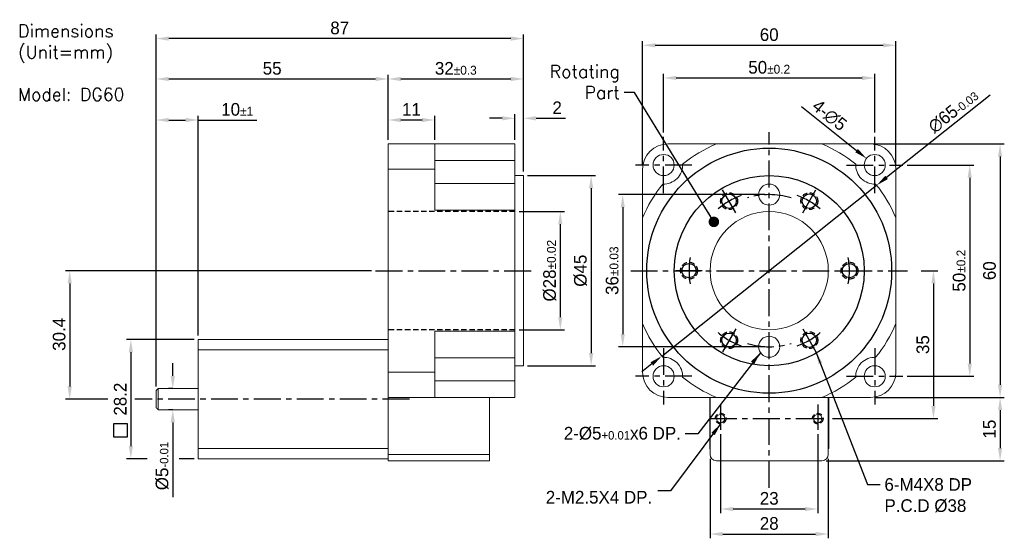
# Model space of a CAD drawing. Header units: millimetres. Extents: x 142 to 375, y 95 to 217.
import ezdxf

# ---------------------------------------------------------------- set-up
doc = ezdxf.new("R2010")
doc.units = ezdxf.units.MM
doc.header["$PDSIZE"] = -1
doc.linetypes.add('CENTER', pattern=[10.16, 6.35, -1.27, 1.27, -1.27])
doc.linetypes.add('HIDDEN', pattern=[1.905, 1.27, -0.635])
for name, color, linetype in [('1', 1, 'CENTER'), ('C', 1, 'CENTER'), ('DIM', 4, 'Continuous'), ('HH', 2, 'HIDDEN')]:
    doc.layers.add(name, color=color, linetype=linetype)
doc.dimstyles.new('ISO-25', dxfattribs={"dimtxt": 3, "dimasz": 3, "dimexe": 1, "dimexo": 1, "dimgap": 1, "dimtad": 1, "dimdsep": 46, "dimtxsty": 'Standard', "dimcen": 0, "dimadec": 0, "dimazin": 0, "dimtfac": 1, "dimtofl": 0, "dimtmove": 0, "dimatfit": 3, "dimfxl": 1, "dimarcsym": 0})

# ---------------------------------------------------------------- blocks, each defined once
blk = doc.blocks.new('*D1')
at = {"layer": 'Defpoints', "color": 0, "transparency": 16777216}
for p in [(261.08, 203.39), (229.08, 188.01), (261.08, 180.51)]:
    blk.add_point(p, dxfattribs=at)
at = {"layer": 'DIM', "color": 0, "lineweight": -2, "transparency": 16777216}
for p, q in [((229.08, 189.01), (229.08, 204.39)), ((232.08, 203.39), (258.08, 203.39)), ((261.08, 181.51), (261.08, 204.39))]:
    blk.add_line(p, q, dxfattribs=at)
at = {"layer": 'DIM', "color": 0, "transparency": 16777216}
for points in [[(232.08, 203.89), (232.08, 202.89), (229.08, 203.39)], [(258.08, 203.89), (258.08, 202.89), (261.08, 203.39)]]:
    blk.add_solid(points, dxfattribs=at)
at = {"layer": 'DIM', "color": 0, "transparency": 16777216, "insert": (245.08, 205.89), "char_height": 3, "attachment_point": 5}
blk.add_mtext('32{\\H2.100000;±0.3}', dxfattribs=at)
blk = doc.blocks.new('*D2')
at = {"layer": 'Defpoints', "color": 0, "transparency": 16777216}
for p in [(261.08, 180.51), (261.08, 135.51), (277.13, 135.51)]:
    blk.add_point(p, dxfattribs=at)
at = {"layer": 'DIM', "color": 0, "lineweight": -2, "transparency": 16777216}
for p, q in [((262.08, 180.51), (278.13, 180.51)), ((277.13, 177.51), (277.13, 138.51)), ((262.08, 135.51), (278.13, 135.51))]:
    blk.add_line(p, q, dxfattribs=at)
at = {"layer": 'DIM', "color": 0, "transparency": 16777216}
for points in [[(276.63, 177.51), (277.63, 177.51), (277.13, 180.51)], [(276.63, 138.51), (277.63, 138.51), (277.13, 135.51)]]:
    blk.add_solid(points, dxfattribs=at)
at = {"layer": 'DIM', "color": 0, "transparency": 16777216, "insert": (274.63, 158.01), "char_height": 3, "attachment_point": 5, "rotation": 90}
blk.add_mtext('%%C45', dxfattribs=at)
blk = doc.blocks.new('*D3')
at = {"layer": 'Defpoints', "color": 0, "transparency": 16777216}
for p in [(349.31, 211.36), (289.31, 182.01), (349.31, 182.01)]:
    blk.add_point(p, dxfattribs=at)
at = {"layer": 'DIM', "color": 0, "lineweight": -2, "transparency": 16777216}
for p, q in [((289.31, 183.01), (289.31, 212.36)), ((349.31, 183.01), (349.31, 212.36)), ((292.31, 211.36), (346.31, 211.36))]:
    blk.add_line(p, q, dxfattribs=at)
at = {"layer": 'DIM', "color": 0, "transparency": 16777216}
for points in [[(292.31, 211.86), (292.31, 210.86), (289.31, 211.36)], [(346.31, 211.86), (346.31, 210.86), (349.31, 211.36)]]:
    blk.add_solid(points, dxfattribs=at)
at = {"layer": 'DIM', "color": 0, "transparency": 16777216, "insert": (319.31, 213.86), "char_height": 3, "attachment_point": 5}
blk.add_mtext('60', dxfattribs=at)
blk = doc.blocks.new('*D4')
at = {"layer": 'Defpoints', "color": 0, "transparency": 16777216}
for p in [(343.31, 188.01), (343.31, 128.01), (373.99, 128.01)]:
    blk.add_point(p, dxfattribs=at)
at = {"layer": 'DIM', "color": 0, "lineweight": -2, "transparency": 16777216}
for p, q in [((344.31, 188.01), (374.99, 188.01)), ((373.99, 185.01), (373.99, 131.01)), ((344.31, 128.01), (374.99, 128.01))]:
    blk.add_line(p, q, dxfattribs=at)
at = {"layer": 'DIM', "color": 0, "transparency": 16777216}
for points in [[(373.49, 185.01), (374.49, 185.01), (373.99, 188.01)], [(373.49, 131.01), (374.49, 131.01), (373.99, 128.01)]]:
    blk.add_solid(points, dxfattribs=at)
at = {"layer": 'DIM', "color": 0, "transparency": 16777216, "insert": (371.49, 158.01), "char_height": 3, "attachment_point": 5, "rotation": 90}
blk.add_mtext('60', dxfattribs=at)
blk = doc.blocks.new('*D5')
at = {"layer": 'Defpoints', "color": 0, "transparency": 16777216}
for p in [(344.31, 203.63), (294.31, 189.7), (344.31, 189.7)]:
    blk.add_point(p, dxfattribs=at)
at = {"layer": 'DIM', "color": 0, "lineweight": -2, "transparency": 16777216}
for p, q in [((294.31, 190.7), (294.31, 204.63)), ((297.31, 203.63), (341.31, 203.63)), ((344.31, 190.7), (344.31, 204.63))]:
    blk.add_line(p, q, dxfattribs=at)
at = {"layer": 'DIM', "color": 0, "transparency": 16777216}
for points in [[(297.31, 204.13), (297.31, 203.13), (294.31, 203.63)], [(341.31, 204.13), (341.31, 203.13), (344.31, 203.63)]]:
    blk.add_solid(points, dxfattribs=at)
at = {"layer": 'DIM', "color": 0, "transparency": 16777216, "insert": (319.31, 206.13), "char_height": 3, "attachment_point": 5}
blk.add_mtext('50{\\H2.100000;±0.2}', dxfattribs=at)
blk = doc.blocks.new('*D6')
at = {"layer": 'Defpoints', "color": 0, "transparency": 16777216}
for p in [(350.99, 183.01), (350.99, 133.01), (366.8, 133.01)]:
    blk.add_point(p, dxfattribs=at)
at = {"layer": 'DIM', "color": 0, "lineweight": -2, "transparency": 16777216}
for p, q in [((351.99, 183.01), (367.8, 183.01)), ((366.8, 180.01), (366.8, 136.01)), ((351.99, 133.01), (367.8, 133.01))]:
    blk.add_line(p, q, dxfattribs=at)
at = {"layer": 'DIM', "color": 0, "transparency": 16777216}
for points in [[(366.3, 180.01), (367.3, 180.01), (366.8, 183.01)], [(366.3, 136.01), (367.3, 136.01), (366.8, 133.01)]]:
    blk.add_solid(points, dxfattribs=at)
at = {"layer": 'DIM', "color": 0, "transparency": 16777216, "insert": (364.3, 158.01), "char_height": 3, "attachment_point": 5, "rotation": 90}
blk.add_mtext('50{\\H2.100000;±0.2}', dxfattribs=at)
blk = doc.blocks.new('*D7')
at = {"layer": 'Defpoints', "color": 0, "transparency": 16777216}
for p in [(343.31, 128.01), (331.81, 113.01), (373.99, 113.01)]:
    blk.add_point(p, dxfattribs=at)
at = {"layer": 'DIM', "color": 0, "lineweight": -2, "transparency": 16777216}
for p, q in [((344.31, 128.01), (374.99, 128.01)), ((373.99, 125.01), (373.99, 116.01)), ((332.81, 113.01), (374.99, 113.01))]:
    blk.add_line(p, q, dxfattribs=at)
at = {"layer": 'DIM', "color": 0, "transparency": 16777216}
for points in [[(373.49, 125.01), (374.49, 125.01), (373.99, 128.01)], [(373.49, 116.01), (374.49, 116.01), (373.99, 113.01)]]:
    blk.add_solid(points, dxfattribs=at)
at = {"layer": 'DIM', "color": 0, "transparency": 16777216, "insert": (371.49, 120.51), "char_height": 3, "attachment_point": 5, "rotation": 90}
blk.add_mtext('15', dxfattribs=at)
blk = doc.blocks.new('*D8')
at = {"layer": 'Defpoints', "color": 0, "transparency": 16777216}
for p in [(307.81, 120.32), (330.81, 120.32), (330.81, 101.61)]:
    blk.add_point(p, dxfattribs=at)
at = {"layer": 'DIM', "color": 0, "lineweight": -2, "transparency": 16777216}
for p, q in [((307.81, 119.32), (307.81, 100.61)), ((330.81, 119.32), (330.81, 100.61)), ((310.81, 101.61), (327.81, 101.61))]:
    blk.add_line(p, q, dxfattribs=at)
at = {"layer": 'DIM', "color": 0, "transparency": 16777216}
for points in [[(310.81, 102.11), (310.81, 101.11), (307.81, 101.61)], [(327.81, 102.11), (327.81, 101.11), (330.81, 101.61)]]:
    blk.add_solid(points, dxfattribs=at)
at = {"layer": 'DIM', "color": 0, "transparency": 16777216, "insert": (319.31, 104.11), "char_height": 3, "attachment_point": 5}
blk.add_mtext('23', dxfattribs=at)
blk = doc.blocks.new('*D9')
at = {"layer": 'Defpoints', "color": 0, "transparency": 16777216}
for p in [(305.31, 114.51), (333.31, 114.51), (333.31, 95.68)]:
    blk.add_point(p, dxfattribs=at)
at = {"layer": 'DIM', "color": 0, "lineweight": -2, "transparency": 16777216}
for p, q in [((305.31, 113.51), (305.31, 94.68)), ((333.31, 113.51), (333.31, 94.68)), ((308.31, 95.68), (330.31, 95.68))]:
    blk.add_line(p, q, dxfattribs=at)
at = {"layer": 'DIM', "color": 0, "transparency": 16777216}
for points in [[(308.31, 96.18), (308.31, 95.18), (305.31, 95.68)], [(330.31, 96.18), (330.31, 95.18), (333.31, 95.68)]]:
    blk.add_solid(points, dxfattribs=at)
at = {"layer": 'DIM', "color": 0, "transparency": 16777216, "insert": (319.31, 98.18), "char_height": 3, "attachment_point": 5}
blk.add_mtext('28', dxfattribs=at)
blk = doc.blocks.new('*D10')
at = {"layer": 'Defpoints', "color": 0, "transparency": 16777216}
for p in [(229.08, 193.68), (229.08, 188.01), (240.08, 188.01)]:
    blk.add_point(p, dxfattribs=at)
at = {"layer": 'DIM', "color": 0, "lineweight": -2, "transparency": 16777216}
for p, q in [((229.08, 189.01), (229.08, 194.68)), ((237.08, 193.68), (232.08, 193.68)), ((240.08, 189.01), (240.08, 194.68))]:
    blk.add_line(p, q, dxfattribs=at)
at = {"layer": 'DIM', "color": 0, "transparency": 16777216}
for points in [[(232.08, 194.18), (232.08, 193.18), (229.08, 193.68)], [(237.08, 194.18), (237.08, 193.18), (240.08, 193.68)]]:
    blk.add_solid(points, dxfattribs=at)
at = {"layer": 'DIM', "color": 0, "transparency": 16777216, "insert": (234.58, 196.18), "char_height": 3, "attachment_point": 5}
blk.add_mtext('11', dxfattribs=at)
blk = doc.blocks.new('*D11')
at = {"layer": 'Defpoints', "color": 0, "transparency": 16777216}
for p in [(174.08, 212.95), (261.08, 199.21), (174.08, 129.61)]:
    blk.add_point(p, dxfattribs=at)
at = {"layer": 'DIM', "color": 0, "lineweight": -2, "transparency": 16777216}
for p, q in [((174.08, 130.61), (174.08, 213.95)), ((258.08, 212.95), (177.08, 212.95)), ((261.08, 200.21), (261.08, 213.95))]:
    blk.add_line(p, q, dxfattribs=at)
at = {"layer": 'DIM', "color": 0, "transparency": 16777216}
for points in [[(177.08, 213.45), (177.08, 212.45), (174.08, 212.95)], [(258.08, 213.45), (258.08, 212.45), (261.08, 212.95)]]:
    blk.add_solid(points, dxfattribs=at)
at = {"layer": 'DIM', "color": 0, "transparency": 16777216, "insert": (217.58, 215.45), "char_height": 3, "attachment_point": 5}
blk.add_mtext('87', dxfattribs=at)
blk = doc.blocks.new('*D12')
at = {"layer": 'Defpoints', "color": 0, "transparency": 16777216}
for p in [(174.08, 193.68), (174.08, 141.71), (184.08, 141.71)]:
    blk.add_point(p, dxfattribs=at)
at = {"layer": 'DIM', "color": 0, "lineweight": -2, "transparency": 16777216}
for p, q in [((174.08, 142.71), (174.08, 194.68)), ((177.08, 193.68), (181.08, 193.68)), ((184.08, 142.71), (184.08, 194.68)), ((184.08, 193.68), (197.95, 193.68))]:
    blk.add_line(p, q, dxfattribs=at)
at = {"layer": 'DIM', "color": 0, "transparency": 16777216}
for points in [[(177.08, 194.18), (177.08, 193.18), (174.08, 193.68)], [(181.08, 194.18), (181.08, 193.18), (184.08, 193.68)]]:
    blk.add_solid(points, dxfattribs=at)
at = {"layer": 'DIM', "color": 0, "transparency": 16777216, "insert": (193.3, 196.18), "char_height": 3, "attachment_point": 5}
blk.add_mtext('10{\\H2.100000;±1}', dxfattribs=at)
blk = doc.blocks.new('*D13')
at = {"layer": 'Defpoints', "color": 0, "transparency": 16777216}
for p in [(342.35, 184.57), (346.26, 181.45)]:
    blk.add_point(p, dxfattribs=at)
at = {"layer": 'DIM', "color": 0, "lineweight": -2, "transparency": 16777216}
blk.add_line((326.94, 196.88), (340.01, 186.45), dxfattribs=at)
at = {"layer": 'DIM', "color": 0, "transparency": 16777216}
blk.add_solid([(340.32, 186.84), (339.7, 186.05), (342.35, 184.57)], dxfattribs=at)
at = {"layer": 'DIM', "color": 0, "transparency": 16777216, "insert": (333.58, 194.78), "char_height": 3, "attachment_point": 5, "rotation": 321.3927}
blk.add_mtext('4-∅5', dxfattribs=at)
blk = doc.blocks.new('*D14')
at = {"layer": 'Defpoints', "color": 0, "transparency": 16777216}
for p in [(261.08, 194.08), (259.08, 188.01), (261.08, 180.51)]:
    blk.add_point(p, dxfattribs=at)
at = {"layer": 'DIM', "color": 0, "lineweight": -2, "transparency": 16777216}
for p, q in [((256.08, 194.08), (253.08, 194.08)), ((259.08, 189.01), (259.08, 195.08)), ((261.08, 181.51), (261.08, 195.08)), ((264.08, 194.08), (271.08, 194.08))]:
    blk.add_line(p, q, dxfattribs=at)
at = {"layer": 'DIM', "color": 0, "transparency": 16777216}
for points in [[(256.08, 194.58), (256.08, 193.58), (259.08, 194.08)], [(264.08, 194.58), (264.08, 193.58), (261.08, 194.08)]]:
    blk.add_solid(points, dxfattribs=at)
at = {"layer": 'DIM', "color": 0, "transparency": 16777216, "insert": (269.08, 196.58), "char_height": 3, "attachment_point": 5}
blk.add_mtext('2', dxfattribs=at)
blk = doc.blocks.new('*D15')
at = {"layer": 'Defpoints', "color": 0, "transparency": 16777216}
for p in [(229.08, 203.39), (174.08, 188.01), (229.08, 188.01)]:
    blk.add_point(p, dxfattribs=at)
at = {"layer": 'DIM', "color": 0, "lineweight": -2, "transparency": 16777216}
for p, q in [((174.08, 189.01), (174.08, 204.39)), ((177.08, 203.39), (226.08, 203.39)), ((229.08, 189.01), (229.08, 204.39))]:
    blk.add_line(p, q, dxfattribs=at)
at = {"layer": 'DIM', "color": 0, "transparency": 16777216}
for points in [[(177.08, 203.89), (177.08, 202.89), (174.08, 203.39)], [(226.08, 203.89), (226.08, 202.89), (229.08, 203.39)]]:
    blk.add_solid(points, dxfattribs=at)
at = {"layer": 'DIM', "color": 0, "transparency": 16777216, "insert": (201.58, 205.89), "char_height": 3, "attachment_point": 5}
blk.add_mtext('55', dxfattribs=at)
blk = doc.blocks.new('*D16')
at = {"layer": 'Defpoints', "color": 0, "transparency": 16777216}
for p in [(179.04, 130.11), (178.04, 125.11), (179.04, 125.11)]:
    blk.add_point(p, dxfattribs=at)
at = {"layer": 'DIM', "color": 0, "lineweight": -2, "transparency": 16777216}
for p, q in [((178.04, 133.11), (178.04, 136.11)), ((178.04, 130.11), (177.04, 130.11)), ((178.04, 125.11), (177.04, 125.11)), ((178.04, 122.11), (178.04, 104.45))]:
    blk.add_line(p, q, dxfattribs=at)
at = {"layer": 'DIM', "color": 0, "transparency": 16777216}
for points in [[(177.54, 133.11), (178.54, 133.11), (178.04, 130.11)], [(177.54, 122.11), (178.54, 122.11), (178.04, 125.11)]]:
    blk.add_solid(points, dxfattribs=at)
at = {"layer": 'DIM', "color": 0, "transparency": 16777216, "insert": (175.54, 111.78), "char_height": 3, "attachment_point": 5, "rotation": 90}
blk.add_mtext('%%C5{\\H0.66667x;-0.01}', dxfattribs=at)
blk = doc.blocks.new('*D17')
at = {"layer": 'Defpoints', "color": 0, "transparency": 16777216}
for p in [(259.08, 172.01), (259.08, 144.01), (269.83, 144.01)]:
    blk.add_point(p, dxfattribs=at)
at = {"layer": 'DIM', "color": 0, "lineweight": -2, "transparency": 16777216}
for p, q in [((260.08, 172.01), (270.83, 172.01)), ((269.83, 169.01), (269.83, 147.01)), ((260.08, 144.01), (270.83, 144.01))]:
    blk.add_line(p, q, dxfattribs=at)
at = {"layer": 'DIM', "color": 0, "transparency": 16777216}
for points in [[(269.33, 169.01), (270.33, 169.01), (269.83, 172.01)], [(269.33, 147.01), (270.33, 147.01), (269.83, 144.01)]]:
    blk.add_solid(points, dxfattribs=at)
at = {"layer": 'DIM', "color": 0, "transparency": 16777216, "insert": (267.33, 158.01), "char_height": 3, "attachment_point": 5, "rotation": 90}
blk.add_mtext('%%C28{\\H2.100000;±0.02}', dxfattribs=at)
blk = doc.blocks.new('*D18')
at = {"layer": 'Defpoints', "color": 0, "transparency": 16777216}
for p in [(226.08, 158.01), (153.63, 127.61), (163.63, 127.61)]:
    blk.add_point(p, dxfattribs=at)
at = {"layer": 'DIM', "color": 0, "lineweight": -2, "transparency": 16777216}
for p, q in [((225.08, 158.01), (152.63, 158.01)), ((153.63, 155.01), (153.63, 130.61)), ((162.63, 127.61), (152.63, 127.61))]:
    blk.add_line(p, q, dxfattribs=at)
at = {"layer": 'DIM', "color": 0, "transparency": 16777216}
for points in [[(153.13, 155.01), (154.13, 155.01), (153.63, 158.01)], [(153.13, 130.61), (154.13, 130.61), (153.63, 127.61)]]:
    blk.add_solid(points, dxfattribs=at)
at = {"layer": 'DIM', "color": 0, "transparency": 16777216, "insert": (151.13, 142.95), "char_height": 3, "attachment_point": 5, "rotation": 90}
blk.add_mtext('30.4', dxfattribs=at)
blk = doc.blocks.new('*D19')
at = {"layer": 'Defpoints', "color": 0, "transparency": 16777216}
for p in [(319.31, 176.01), (284.61, 140.01), (319.31, 140.01)]:
    blk.add_point(p, dxfattribs=at)
at = {"layer": 'DIM', "color": 0, "lineweight": -2, "transparency": 16777216}
for p, q in [((318.31, 176.01), (283.61, 176.01)), ((284.61, 173.01), (284.61, 143.01)), ((318.31, 140.01), (283.61, 140.01))]:
    blk.add_line(p, q, dxfattribs=at)
at = {"layer": 'DIM', "color": 0, "transparency": 16777216}
for points in [[(284.11, 173.01), (285.11, 173.01), (284.61, 176.01)], [(284.11, 143.01), (285.11, 143.01), (284.61, 140.01)]]:
    blk.add_solid(points, dxfattribs=at)
at = {"layer": 'DIM', "color": 0, "transparency": 16777216, "insert": (282.11, 158.01), "char_height": 3, "attachment_point": 5, "rotation": 90}
blk.add_mtext('36{\\H2.100000;±0.03}', dxfattribs=at)
blk = doc.blocks.new('*D20')
at = {"layer": 'Defpoints', "color": 0, "transparency": 16777216}
for p in [(344.76, 178.22), (293.85, 137.8)]:
    blk.add_point(p, dxfattribs=at)
at = {"layer": 'DIM', "color": 0, "lineweight": -2, "transparency": 16777216}
for p, q in [((371.62, 199.55), (347.11, 180.09)), ((293.85, 137.8), (344.76, 178.22)), ((291.5, 135.94), (289.16, 134.07))]:
    blk.add_line(p, q, dxfattribs=at)
at = {"layer": 'DIM', "color": 0, "transparency": 16777216}
for points in [[(346.8, 180.48), (347.42, 179.7), (344.76, 178.22)], [(291.19, 136.33), (291.82, 135.55), (293.85, 137.8)]]:
    blk.add_solid(points, dxfattribs=at)
at = {"layer": 'DIM', "color": 0, "transparency": 16777216, "insert": (362.89, 195.81), "char_height": 3, "attachment_point": 5, "rotation": 38.4495}
blk.add_mtext('∅65{\\H0.66667x;-0.03}', dxfattribs=at)
blk = doc.blocks.new('*D21')
at = {"layer": 'Defpoints', "color": 0, "transparency": 16777216}
for p in [(354.31, 158.01), (333.31, 123.01), (358.21, 123.01)]:
    blk.add_point(p, dxfattribs=at)
at = {"layer": 'DIM', "color": 0, "lineweight": -2, "transparency": 16777216}
for p, q in [((355.31, 158.01), (359.21, 158.01)), ((358.21, 155.01), (358.21, 126.01)), ((334.31, 123.01), (359.21, 123.01))]:
    blk.add_line(p, q, dxfattribs=at)
at = {"layer": 'DIM', "color": 0, "transparency": 16777216}
for points in [[(357.71, 155.01), (358.71, 155.01), (358.21, 158.01)], [(357.71, 126.01), (358.71, 126.01), (358.21, 123.01)]]:
    blk.add_solid(points, dxfattribs=at)
at = {"layer": 'DIM', "color": 0, "transparency": 16777216, "insert": (355.71, 140.51), "char_height": 3, "attachment_point": 5, "rotation": 90}
blk.add_mtext('35', dxfattribs=at)
blk = doc.blocks.new('*D22')
at = {"layer": 'Defpoints', "color": 0, "transparency": 16777216}
for p in [(184.08, 141.71), (168.11, 113.51), (172.99, 113.51)]:
    blk.add_point(p, dxfattribs=at)
at = {"layer": 'DIM', "color": 0, "lineweight": -2, "transparency": 16777216}
for p, q in [((183.08, 141.71), (167.11, 141.71)), ((168.11, 138.71), (168.11, 116.51)), ((171.99, 113.51), (167.11, 113.51))]:
    blk.add_line(p, q, dxfattribs=at)
at = {"layer": 'DIM', "color": 0, "transparency": 16777216}
for points in [[(167.61, 138.71), (168.61, 138.71), (168.11, 141.71)], [(167.61, 116.51), (168.61, 116.51), (168.11, 113.51)]]:
    blk.add_solid(points, dxfattribs=at)
at = {"layer": 'DIM', "color": 0, "transparency": 16777216, "insert": (165.61, 127.61), "char_height": 3, "attachment_point": 5, "rotation": 90}
blk.add_mtext('28.2', dxfattribs=at)

msp = doc.modelspace()

# ---------------------------------------------------------------- linework, layer by layer
at = {"color": 7, "linetype": 'Continuous', "lineweight": 15}
for p, q in [((229.077, 182.014), (229.077, 188.014)), ((240.077, 188.014), (229.077, 188.014)), ((240.077, 188.014), (240.077, 182.014)), ((259.077, 188.014), (240.077, 188.014)), ((259.077, 188.014), (259.077, 184.089)), ((304.969, 188.014), (295.307, 188.014)), ((344.307, 188.014), (304.969, 188.014)), ((229.077, 134.014), (229.077, 182.014)), ((240.077, 182.014), (229.077, 182.014)), ((240.077, 184.089), (259.077, 184.089)), ((240.077, 182.014), (240.077, 172.351)), ((259.077, 184.089), (259.077, 178.514)), ((289.307, 182.014), (289.307, 172.351)), ((349.307, 143.676), (349.307, 182.015)), ((261.077, 180.514), (261.077, 135.514)), ((240.077, 178.644), (259.077, 178.644)), ((259.077, 178.644), (259.077, 172.351)), ((240.077, 172.351), (259.077, 172.351)), ((259.077, 172.351), (259.077, 143.676)), ((289.307, 172.351), (289.307, 143.676)), ((259.077, 143.676), (240.077, 143.676)), ((240.077, 143.676), (240.077, 134.014)), ((259.077, 143.676), (259.077, 137.383)), ((289.307, 143.676), (289.307, 134.014)), ((349.307, 134.014), (349.307, 143.676)), ((229.077, 141.714), (184.077, 141.714)), ((184.077, 141.714), (184.077, 139.314)), ((229.077, 139.314), (184.077, 139.314)), ((184.077, 139.314), (184.077, 115.914)), ((240.077, 137.383), (259.077, 137.383)), ((259.077, 137.514), (259.077, 131.938)), ((240.077, 134.014), (229.077, 134.014)), ((229.077, 128.014), (229.077, 134.014)), ((240.077, 134.014), (240.077, 128.014)), ((240.077, 131.938), (259.077, 131.938)), ((259.077, 131.938), (259.077, 128.014)), ((174.077, 125.614), (174.077, 129.614)), ((174.577, 130.114), (174.577, 125.114)), ((229.077, 128.014), (229.077, 115.914)), ((240.077, 128.014), (229.077, 128.014)), ((240.077, 128.014), (259.077, 128.014)), ((253.077, 128.014), (253.077, 114.514)), ((295.307, 128.014), (304.969, 128.014)), ((304.969, 128.014), (333.644, 128.014)), ((305.207, 128.014), (305.207, 115.914)), ((305.307, 128.014), (305.307, 114.514)), ((333.307, 114.514), (333.307, 128.014)), ((333.407, 115.914), (333.407, 128.014)), ((333.644, 128.014), (343.307, 128.014)), ((229.077, 115.914), (184.077, 115.914)), ((184.077, 115.914), (184.077, 113.514)), ((229.077, 115.914), (229.077, 115.814)), ((229.077, 114.514), (229.077, 115.814)), ((253.077, 114.514), (229.077, 114.514)), ((229.077, 113.014), (229.077, 114.514)), ((253.077, 114.514), (253.077, 113.014)), ((305.207, 115.914), (305.307, 115.814)), ((333.307, 115.814), (333.407, 115.914)), ((229.077, 113.514), (184.077, 113.514)), ((253.077, 113.014), (229.077, 113.014)), ((306.807, 113.014), (331.807, 113.014))]:
    msp.add_line(p, q, dxfattribs=at)
for radius in [29, 22.5]:
    msp.add_circle((319.307, 158.014), radius)
for centre, radius in [((294.307, 183.014), 2.5), ((344.307, 183.014), 2.5), ((319.307, 176.014), 2.5), ((319.307, 158.014), 14), ((319.307, 140.014), 2.5), ((294.307, 133.014), 2.5), ((344.307, 133.014), 2.5), ((307.807, 123.014), 1), ((330.807, 123.014), 1)]:
    msp.add_circle(centre, radius, dxfattribs=at)
at = {"color": 2, "linetype": 'HIDDEN'}
for centre in [(307.807, 123.014), (330.807, 123.014)]:
    msp.add_circle(centre, 1.25, dxfattribs=at)
at = {"color": 7, "linetype": 'Continuous', "lineweight": 15}
for centre, radius, start, end in [((295.307, 182.014), 6, 90, 180), ((319.307, 158.014), 32.5, 112.61987, 129.11856), ((319.307, 158.014), 32.5, 50.88144, 67.38014), ((343.307, 182.014), 6, 0, 90), ((294.307, 183.014), 4.5, 267.26318, 2.73682), ((344.307, 183.014), 4.5, 177.26318, 272.73682), ((319.307, 158.014), 32.5, 140.88144, 157.38014), ((319.307, 158.014), 32.5, 22.61987, 39.11856), ((319.307, 158.014), 32.5, 202.61987, 219.11856), ((319.307, 158.014), 32.5, 320.88144, 337.38014), ((294.307, 133.014), 4.5, 357.26318, 92.73682), ((344.307, 133.014), 4.5, 87.26318, 182.73682), ((295.307, 134.014), 6, 180, 270), ((343.307, 134.014), 6, 270, 0), ((319.307, 158.014), 32.5, 230.88144, 247.38014), ((319.307, 158.014), 32.5, 292.61987, 309.11856), ((306.807, 114.514), 1.5, 180, 270), ((331.807, 114.514), 1.5, 270, 0)]:
    msp.add_arc(centre, radius, start, end, dxfattribs=at)
for points in [[(261.077, 180.514), (259.077, 180.514)], [(259.077, 143.404), (259.077, 143.629)], [(259.077, 135.514), (261.077, 135.514)], [(174.577, 130.114), (174.077, 129.614)], [(184.077, 130.114), (174.577, 130.114)], [(174.077, 125.614), (174.577, 125.114)], [(174.577, 125.114), (184.077, 125.114)]]:
    msp.add_open_spline(points, degree=1, dxfattribs=at)
at = {"layer": '1'}
msp.add_line((305.307, 123.014), (333.307, 123.014), dxfattribs=at)
at = {"layer": 'C'}
for p, q in [((294.307, 176.327), (294.307, 189.7)), ((294.307, 176.327), (294.307, 189.7)), ((319.307, 106.614), (319.307, 190.8)), ((344.307, 176.327), (344.307, 189.7)), ((300.993, 183.014), (287.621, 183.014)), ((337.621, 183.014), (350.993, 183.014)), ((311.378, 171.747), (308.236, 177.189)), ((327.236, 171.747), (330.378, 177.189)), ((226.077, 158.014), (264.077, 158.014)), ((286.52, 158.014), (352.093, 158.014)), ((303.449, 158.014), (297.165, 158.014)), ((303.449, 158.014), (297.165, 158.014)), ((335.165, 158.014), (341.449, 158.014)), ((335.165, 158.014), (341.449, 158.014)), ((311.378, 144.28), (308.236, 138.838)), ((327.236, 144.28), (330.378, 138.838)), ((294.307, 139.7), (294.307, 126.327)), ((344.307, 139.7), (344.307, 126.327)), ((344.307, 139.7), (344.307, 126.327)), ((300.993, 133.014), (287.621, 133.014)), ((300.993, 133.014), (287.621, 133.014)), ((337.621, 133.014), (350.993, 133.014)), ((234.096, 127.614), (169.061, 127.614)), ((307.807, 126.356), (307.807, 120.321)), ((330.807, 126.356), (330.807, 120.321))]:
    msp.add_line(p, q, dxfattribs=at)
for radius, start, end in [(19, 110.51502, 129.48498), (18, 73.3204, 106.6796), (19, 50.51502, 69.48498), (19, 170.51502, 189.48498), (19, 350.51502, 9.48498), (19, 230.51502, 249.48498), (19, 290.51502, 309.48498), (18, 253.3204, 286.6796)]:
    msp.add_arc((319.307, 158.014), radius, start, end, dxfattribs=at)
at = {"layer": 'DIM'}
msp.add_line((183.077, 113.514), (179.579, 113.514), dxfattribs=at)
msp.add_lwpolyline([(164.086, 121.856), (167.221, 121.856), (167.221, 118.648), (164.086, 118.648)], close=True, dxfattribs=at)
at = {"layer": 'DIM', "color": 2, "linetype": 'HIDDEN'}
for centre in [(309.807, 174.468), (328.807, 174.468), (300.307, 158.014), (338.307, 158.014), (309.807, 141.559), (328.807, 141.559)]:
    msp.add_circle(centre, 2, dxfattribs=at)
at = {"layer": 'DIM', "color": 7}
for centre in [(309.807, 174.468), (328.807, 174.468), (300.307, 158.014), (338.307, 158.014), (309.807, 141.559), (328.807, 141.559)]:
    msp.add_circle(centre, 1.7, dxfattribs=at)
at = {"layer": 'HH', "linetype": 'HIDDEN'}
for p, q in [((259.077, 172.014), (229.077, 172.014)), ((259.077, 144.014), (229.077, 144.014))]:
    msp.add_line(p, q, dxfattribs=at)

# ---------------------------------------------------------------- texts
at = {"layer": 'DIM', "insert": (141.405, 216.249), "char_height": 3, "width": 32.8044, "attachment_point": 1}
msp.add_mtext('{\\Fromans|c136;Dimensions\\P(\\Fromans|c0;Unit=mm\\Fromans|c136;)\\P\\PModel: DG60}', dxfattribs=at)
at = {"layer": 'DIM', "char_height": 3}
for s, insert, attachment_point in [('{\\Fromans|c136;Rotating\\PPart}', (283.918, 198.652), 9), ('2-%%C5{\\H0.66667x;+0.01}x6 DP.', (298.386, 117.933), 9), ('6-M4X8 DP\\PP.C.D %%C38', (346.605, 108.914), 1), ('2-M2.5X4 DP.', (291.585, 105.899), 3)]:
    msp.add_mtext(s, dxfattribs=dict(at, insert=insert, attachment_point=attachment_point))

# ---------------------------------------------------------------- dimensions: what is measured, and where the dimension line sits
at = {"layer": 'DIM'}
dim = msp.add_linear_dim(base=(174.077, 212.949), p1=(261.077, 199.206), p2=(174.077, 129.614), dimstyle='ISO-25', dxfattribs=at)
dim.commit()
dim.dimension.update_dxf_attribs({"geometry": '*D11', "text_midpoint": (217.577, 212.949), "dimtype": 160})
for base, p1, p2, picture, middle in [((349.307, 211.356), (289.307, 182.014), (349.307, 182.014), '*D3', (319.307, 213.856)), ((229.077, 203.388), (174.077, 188.014), (229.077, 188.014), '*D15', (201.577, 205.888)), ((261.077, 194.076), (259.077, 188.014), (261.077, 180.514), '*D14', (269.077, 196.576)), ((229.077, 193.684), (240.077, 188.014), (229.077, 188.014), '*D10', (234.577, 196.184)), ((330.807, 101.615), (307.807, 120.321), (330.807, 120.321), '*D8', (319.307, 104.115)), ((333.307, 95.677), (305.307, 114.514), (333.307, 114.514), '*D9', (319.307, 98.177))]:
    dim = msp.add_linear_dim(base=base, p1=p1, p2=p2, dimstyle='ISO-25', dxfattribs=at)
    dim.commit()
    dim.dimension.update_dxf_attribs({"geometry": picture, "text_midpoint": middle})
for base, p1, p2, override, picture, middle in [((261.077, 203.388), (229.077, 188.014), (261.077, 180.514), {"dimgap": 1, "dimtol": 1, "dimlim": 0, "dimtp": 0.3, "dimtm": 0.3, "dimtfac": 0.7}, '*D1', (245.077, 205.888)), ((344.307, 203.634), (294.307, 189.7), (344.307, 189.7), {"dimtol": 1, "dimtp": 0.2, "dimtm": 0.2, "dimtfac": 0.7}, '*D5', (319.307, 206.134))]:
    dim = msp.add_linear_dim(base=base, p1=p1, p2=p2, dimstyle='ISO-25', override=override, dxfattribs=at)
    dim.commit()
    dim.dimension.update_dxf_attribs({"geometry": picture, "text_midpoint": middle})
dim = msp.add_diameter_dim_2p(p1=(293.854, 137.804), p2=(344.759, 178.223), text='<>{\\H0.66667x;-0.03}', dimstyle='ISO-25', override={"dimtofl": 1}, dxfattribs=at)
dim.commit()
dim.dimension.update_dxf_attribs({"geometry": '*D20', "text_midpoint": (364.445, 193.853), "dimtype": 163})
dim = msp.add_diameter_dim_2p(p1=(346.26, 181.454), p2=(342.353, 184.574), text='4-<>', dimstyle='ISO-25', dxfattribs=at)
dim.commit()
dim.dimension.update_dxf_attribs({"geometry": '*D13', "text_midpoint": (332.016, 192.828), "dimtype": 163})
dim = msp.add_linear_dim(base=(174.077, 193.684), p1=(184.077, 141.714), p2=(174.077, 141.714), dimstyle='ISO-25', override={"dimtol": 1, "dimtp": 1, "dimtm": 1, "dimtfac": 0.7}, dxfattribs=at)
dim.commit()
dim.dimension.update_dxf_attribs({"geometry": '*D12', "text_midpoint": (193.302, 193.684), "dimtype": 160})
for base, p1, p2, picture, middle in [((373.993, 128.014), (343.307, 188.014), (343.307, 128.014), '*D4', (371.493, 158.014)), ((168.114, 113.514), (184.077, 141.714), (172.994, 113.514), '*D22', (165.614, 127.614)), ((373.993, 113.014), (343.307, 128.014), (331.807, 113.014), '*D7', (371.493, 120.514))]:
    dim = msp.add_linear_dim(base=base, p1=p1, p2=p2, angle=90, dimstyle='ISO-25', dxfattribs=at)
    dim.commit()
    dim.dimension.update_dxf_attribs({"geometry": picture, "text_midpoint": middle})
for base, p1, p2, override, picture, middle in [((366.801, 133.014), (350.993, 183.014), (350.993, 133.014), {"dimtol": 1, "dimtp": 0.2, "dimtm": 0.2, "dimtfac": 0.7}, '*D6', (364.301, 158.014)), ((284.606, 140.014), (319.307, 176.014), (319.307, 140.014), {"dimtol": 1, "dimtp": 0.03, "dimtm": 0.03, "dimtfac": 0.7}, '*D19', (282.106, 158.014))]:
    dim = msp.add_linear_dim(base=base, p1=p1, p2=p2, angle=90, dimstyle='ISO-25', override=override, dxfattribs=at)
    dim.commit()
    dim.dimension.update_dxf_attribs({"geometry": picture, "text_midpoint": middle})
dim = msp.add_linear_dim(base=(277.131, 135.514), p1=(261.077, 180.514), p2=(261.077, 135.514), angle=90, text='%%C<>', dimstyle='ISO-25', dxfattribs=at)
dim.commit()
dim.dimension.update_dxf_attribs({"geometry": '*D2', "text_midpoint": (274.631, 158.014)})
dim = msp.add_linear_dim(base=(269.826, 144.014), p1=(259.077, 172.014), p2=(259.077, 144.014), angle=90, text='%%C<>', dimstyle='ISO-25', override={"dimtol": 1, "dimtp": 0.02, "dimtm": 0.02, "dimtfac": 0.7}, dxfattribs=at)
dim.commit()
dim.dimension.update_dxf_attribs({"geometry": '*D17', "text_midpoint": (267.326, 158.014)})
for base, p1, p2, picture, middle in [((153.626, 127.614), (226.077, 158.014), (163.632, 127.614), '*D18', (153.626, 142.954)), ((358.207, 123.014), (354.307, 158.014), (333.307, 123.014), '*D21', (358.207, 140.514))]:
    dim = msp.add_linear_dim(base=base, p1=p1, p2=p2, angle=90, dimstyle='ISO-25', dxfattribs=at)
    dim.commit()
    dim.dimension.update_dxf_attribs({"geometry": picture, "text_midpoint": middle, "dimtype": 160})
dim = msp.add_linear_dim(base=(178.038, 125.114), p1=(179.038, 130.114), p2=(179.038, 125.114), angle=90, text='%%C<>{\\H0.66667x;-0.01}', dimstyle='ISO-25', dxfattribs=at)
dim.commit()
dim.dimension.update_dxf_attribs({"geometry": '*D16', "text_midpoint": (178.038, 111.78), "dimtype": 160})

# ---------------------------------------------------------------- leaders
at = {"layer": 'DIM', "annotation_type": 0, "has_hookline": 1}
for points, override, hookline_direction, text_width in [([(306.203, 169.568), (287.418, 200.152), (284.918, 200.152)], {"dimasz": 2.5, "dimgap": 1, "dimtad": 0, "dimldrblk": 'Dot', "dimarcsym": 1}, 1, 17.286), ([(317.214, 138.59), (302.386, 119.433), (299.386, 119.433)], {"dimgap": 1, "dimtad": 0}, 1, 34.333), ([(330.378, 138.838), (342.605, 107.414), (345.605, 107.414)], {"dimgap": 1, "dimtad": 0}, 0, 26), ([(307.807, 121.764), (295.942, 105.899), (292.942, 105.899)], {"dimgap": 1, "dimtad": 0}, 1, 31)]:
    msp.add_leader(points, dimstyle='ISO-25', override=override, dxfattribs=dict(at, hookline_direction=hookline_direction, text_width=text_width))

doc.saveas('drawing.dxf')
